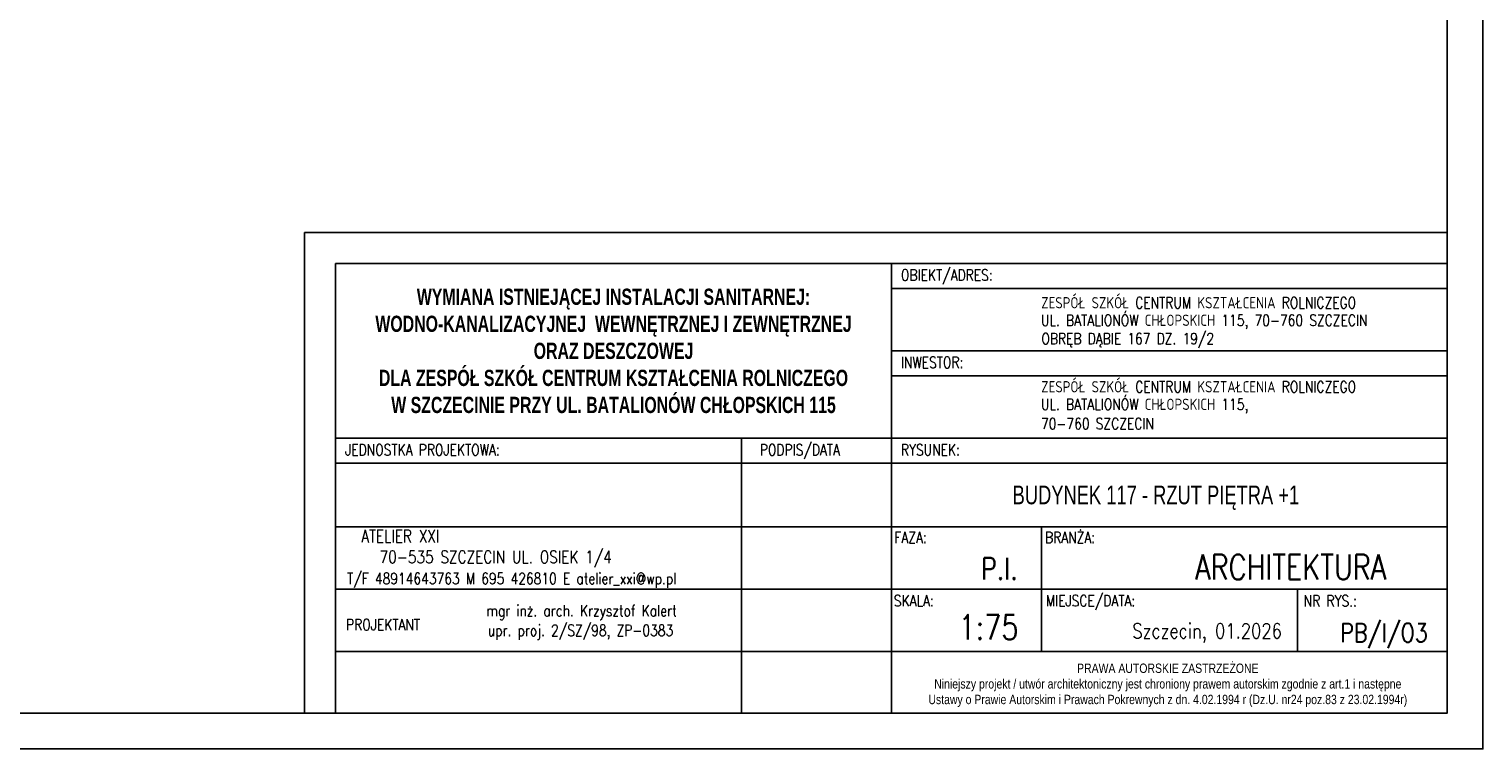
# Model space of a CAD drawing. Header units: millimetres. Extents: x -2603 to 1446, y -6775 to 6616.
# Tile 69 of 74: x -1007 to 739, y 1948 to 2813. Entities that reach past the tile are written whole.
import ezdxf
from ezdxf.enums import TextEntityAlignment as Align

# ---------------------------------------------------------------- set-up
doc = ezdxf.new("R2010")
doc.units = ezdxf.units.MM
doc.layers.get('0').update_dxf_attribs({"color": 252})
doc.layers.add('TABELKA', color=252, linetype='Continuous')
doc.styles.add('ROMANS', font='romans.shx', dxfattribs={"width": 0.75})
doc.styles.add('STYLE2', font='romans.shx', dxfattribs={"width": 0.9})
doc.styles.add('STYLE3', font='arial.ttf', dxfattribs={"width": 0.7})
doc.styles.add('STYLE5PRAWA', font='arial.ttf', dxfattribs={"width": 0.8})

# ---------------------------------------------------------------- blocks, each defined once
blk = doc.blocks.new('PRAWAAUTOR1')
at = {"insert": (443, 174.2), "char_height": 7.5, "width": 500, "attachment_point": 5, "style": 'STYLE5PRAWA'}
blk.add_mtext('\\fArial|b0|i0|c238|p34;PRAWA AUTORSKIE ZASTRZEŻONE\\PNiniejszy projekt / utwór architektoniczny jest chroniony prawem autorskim zgodnie z art.1 i następne \\PUstawy o Prawie Autorskim i Prawach Pokrewnych z dn. 4.02.1994 r (Dz.U. nr24 poz.83 z 23.02.1994r)', dxfattribs=at)

msp = doc.modelspace()

# ---------------------------------------------------------------- linework, layer by layer
at = {"layer": 'TABELKA'}
for p, q in [((696.3, 2569), (-676.2, 2569)), ((-676.2, 2569), (-676.2, 1991.2)), ((696.3, 2531.5), (-638.7, 2531.5)), ((-638.7, 2531.5), (-638.7, 1991.2)), ((28.8, 2531.5), (28.8, 1991.2)), ((696.3, 2065.2), (696.3, 2531.5)), ((696.3, 1991.2), (696.3, 2531.5)), ((696.3, 1991.2), (696.3, 2531.5)), ((696.3, 2065.2), (696.3, 2531.5)), ((696.3, 1991.2), (696.3, 2531.5)), ((28.8, 2501.5), (696.3, 2501.5)), ((28.8, 2426.5), (696.3, 2426.5)), ((28.8, 2396.5), (696.3, 2396.5)), ((-638.7, 2321.5), (696.3, 2321.5)), ((-638.7, 2321.5), (28.8, 2321.5)), ((-151.2, 2321.5), (-151.2, 1991.2)), ((-638.7, 2291.5), (696.3, 2291.5)), ((-638.7, 2291.5), (28.8, 2291.5)), ((-638.7, 2215.2), (696.3, 2215.2)), ((208.8, 2215.2), (208.8, 2065.2)), ((208.8, 2215.2), (208.8, 2065.2)), ((-638.7, 2140.2), (696.3, 2140.2)), ((-638.7, 2140.2), (28.8, 2140.2)), ((516.3, 2140.2), (516.3, 2065.2)), ((-638.7, 2065.2), (696.3, 2065.2)), ((-638.7, 2065.2), (696.3, 2065.2)), ((-8.7, 1991.2), (-638.7, 1991.2)), ((-638.7, 1991.2), (696.3, 1991.2))]:
    msp.add_line(p, q, dxfattribs=at)
for points in [[(-2410.8, 4175.6), (-2410.8, 1948.2), (739.1, 1948.2), (739.1, 4175.6)], [(-2296.1, 1991.2), (696.3, 1991.2), (696.3, 4116.5), (-2296.1, 4116.5)]]:
    msp.add_lwpolyline(points, close=True, dxfattribs=at)

# ---------------------------------------------------------------- block references
at = {"layer": 'TABELKA', "xscale": 1.499988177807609, "yscale": 1.499988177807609, "zscale": 1.499988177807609}
msp.add_blockref('PRAWAAUTOR1', (-303.8, 1763.4), dxfattribs=at)

# ---------------------------------------------------------------- texts
at = {"layer": 'TABELKA', "width": 0.8}
for s, style, p in [('OBIEKT/ADRES:', 'ROMANS', (40.2, 2511)), ('ZESPÓŁ SZKÓŁ CENTRUM KSZTAŁCENIA ROLNICZEGO', 'ROMANS', (208.6, 2477.7)), ('UL. BATALIONÓW CHŁOPSKICH 115, 70-760 SZCZECIN  ', 'ROMANS', (208.4, 2456.6)), ('OBRĘB DĄBIE 167 DZ. 19/2', 'ROMANS', (208.9, 2434.5)), ('INWESTOR:', 'ROMANS', (40.2, 2406)), ('ZESPÓŁ SZKÓŁ CENTRUM KSZTAŁCENIA ROLNICZEGO', 'ROMANS', (208.6, 2376.7)), ('UL. BATALIONÓW CHŁOPSKICH 115, ', 'ROMANS', (208.4, 2355.6)), ('70-760 SZCZECIN  ', 'ROMANS', (208.4, 2332.4)), ('JEDNOSTKA PROJEKTOWA:', 'ROMANS', (-627.3, 2301)), ('PODPIS/DATA', 'ROMANS', (-129.3, 2301)), ('RYSUNEK:', 'ROMANS', (40.2, 2301)), ('FAZA:', 'ROMANS', (32.3, 2195.6)), ('BRANŻA:', 'ROMANS', (213.3, 2195.6)), ('T/F 48914643763 M 695 426810 E atelier_xxi@wp.pl', 'ROMANS', (-624.9, 2146.2)), ('SKALA:', 'ROMANS', (31.6, 2119.6)), ('MIEJSCE/DATA:', 'ROMANS', (214.2, 2119.6)), ('NR RYS.:', 'ROMANS', (523.9, 2119.4)), ('mgr inż. arch. Krzysztof Kalert', 'STYLE2', (-457.7, 2107.6)), ('PROJEKTANT', 'STYLE2', (-626.2, 2090.8)), ('upr. proj. 2/SZ/98, ZP-0383', 'STYLE2', (-455.9, 2083.9))]:
    msp.add_text(s, height=13.5, dxfattribs=dict(at, style=style)).set_placement(p)
at = {"layer": 'TABELKA', "style": 'ROMANS', "width": 0.8}
for s, height, p in [('ATELIER XXI ', 15, (-506, 2196.4)), ('70-535 SZCZECIN UL. OSIEK 1/4', 15, (-307.1, 2171.4)), ('P.I.', 26.25, (180.5, 2151.8)), ('ARCHITEKTURA', 30, (623, 2151.7)), ('1:75', 30, (181.4, 2079.5)), ('Szczecin, 01.2026', 18, (497.7, 2081.1)), ('PB/I/O3', 22.5, (672.8, 2076.6))]:
    msp.add_text(s, height=height, dxfattribs=at).set_placement(p, align=Align.RIGHT)
at = {"layer": 'TABELKA', "insert": (-305, 2426.5), "char_height": 19.4998, "width": 667.495, "attachment_point": 5, "style": 'STYLE3'}
msp.add_mtext('{\\fArial|b1|i0|c238|p34;WYMIANA ISTNIEJĄCEJ INSTALACJI SANITARNEJ: WODNO-KANALIZACYJNEJ  WEWNĘTRZNEJ I ZEWNĘTRZNEJ  \\PORAZ DESZCZOWEJ \\PDLA ZESP\\fArial|b1|i0|c0|p34;Ó\\fArial|b1|i0|c238|p34;Ł SZK\\fArial|b1|i0|c0|p34;Ó\\fArial|b1|i0|c238|p34;Ł CENTRUM KSZTAŁCENIA ROLNICZEGO \\PW SZCZECINIE PRZY UL. BATALION\\fArial|b1|i0|c0|p34;Ó\\fArial|b1|i0|c238|p34;W CHŁOPSKICH 115}', dxfattribs=at)
at = {"layer": 'TABELKA', "insert": (174.3, 2264.7), "char_height": 22.5, "attachment_point": 1, "style": 'STYLE3'}
msp.add_mtext('{\\fArial|b0|i0|c0|p0;BUDYNEK 117 - RZUT PI\\fArial|b0|i0|c238|p0;ĘTRA +1}', dxfattribs=at)

doc.saveas('drawing.dxf')
